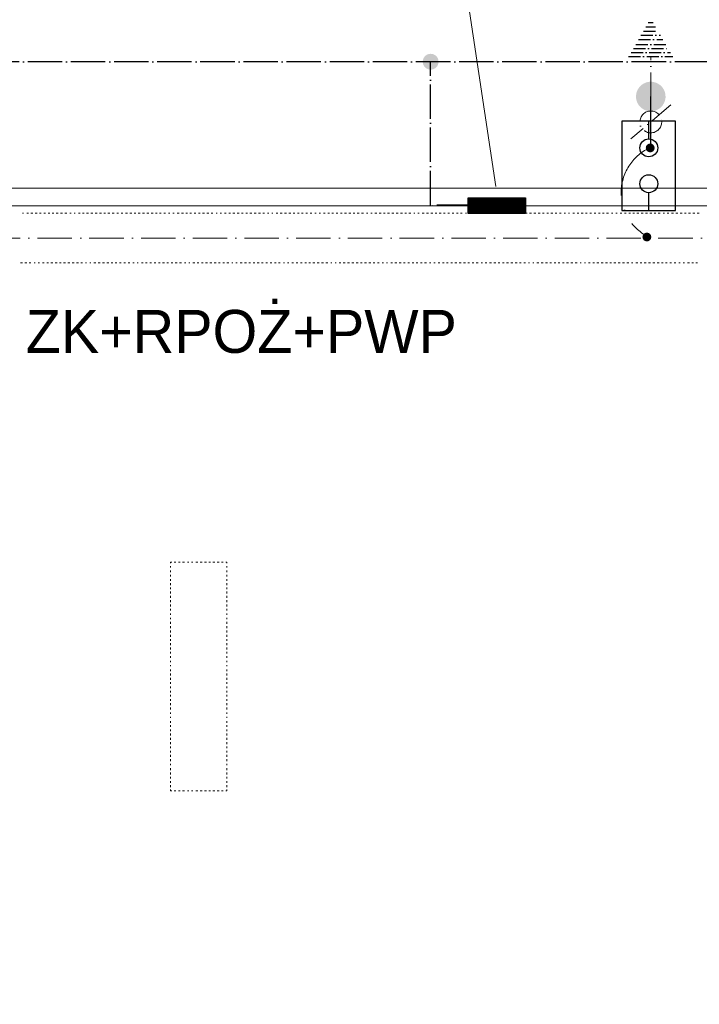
# Model space of a CAD drawing. Header units: centimetres. Extents: x -16053 to 7031, y -7778 to 254.
# Tile 177 of 256: x -6690 to -6216, y -1412 to -725. Entities that reach past the tile are written whole.
import ezdxf
from ezdxf.enums import TextEntityAlignment as Align

# ---------------------------------------------------------------- set-up
doc = ezdxf.new("R2010")
doc.units = ezdxf.units.CM
doc.header["$MEASUREMENT"] = 0
doc.linetypes.add('ACAD_ISO04W100', pattern=[30, 24, -3, 0, -3])
doc.linetypes.add('ACAD_ISO10W100', pattern=[18, 12, -3, 0, -3])
doc.layers.get('0').update_dxf_attribs({"linetype": 'CONTINUOUS'})
for name, color, linetype, lineweight in [('2DE_OBJ_Eb-Ni', 160, 'CONTINUOUS', 30), ('2DE_OBJ_Eb-PV', 170, 'CONTINUOUS', 30), ('_jte_Uziom fund', 243, 'ACAD_ISO04W100', 30), ('ODGROMÓWKA', 3, 'ACAD_ISO10W100', 13), ('Rozdzielnica', 1, 'CONTINUOUS', 30)]:
    doc.layers.add(name, color=color, linetype=linetype, lineweight=lineweight)
for name, color, linetype in [('2DE_TXT-EB', 7, 'CONTINUOUS'), ('ELEKTRYKA', 1, 'CONTINUOUS'), ('uziemienie', 1, 'ACAD_ISO10W100')]:
    doc.layers.add(name, color=color, linetype=linetype)
doc.styles.add('CP_ATTR', font='txt')
doc.styles.add('CP_TXTCON', font='arial.ttf', dxfattribs={"width": 0.8})
doc.styles.add('OPRAWY', font='txt')

# ---------------------------------------------------------------- blocks, each defined once
blk = doc.blocks.new('I$CE8CCB8F4')
at = {"layer": 'uziemienie'}
for points in [[(22.14, 0.07), (-22.14, -0.07)], [(19.68, -3.99), (-19.65, -4.11)], [(17.35, -8.04), (-17.3, -8.15)], [(15.03, -12.09), (-14.96, -12.19)], [(12.22, -16.99), (-12.12, -17.07)], [(9.8, -21.22), (-9.67, -21.27)], [(7.38, -25.44), (-7.22, -25.48)], [(4.96, -29.66), (-4.78, -29.69)], [(2.54, -33.88), (-2.33, -33.9)]]:
    blk.add_lwpolyline(points, dxfattribs=at)
blk = doc.blocks.new('I$C08180AA7')
at = {"layer": 'ODGROMÓWKA', "ltscale": 2}
h = blk.add_hatch(color=256, dxfattribs=at)
edge = h.paths.add_edge_path()
edge.add_arc((0.57, 0.59), 4.42, 0, 360)
h = blk.add_hatch(color=256, dxfattribs=at)
edge = h.paths.add_edge_path()
edge.add_arc((-2.77, -88.22), 4.42, 0, 360)
at = {"layer": 'uziemienie', "ltscale": 5}
h = blk.add_hatch(color=256, dxfattribs=at)
edge = h.paths.add_edge_path()
edge.add_ellipse((-3.33, -139.47), major_axis=(-11.53, 9.21), ratio=1, start_angle=225, end_angle=585)
h = blk.add_hatch(color=256, dxfattribs=at)
edge = h.paths.add_edge_path()
edge.add_arc((-2.54, -138.64), 6.18, 0, 360)
at = {"layer": 'ODGROMÓWKA', "ltscale": 2}
for points in [[(-23.25, -131.15), (16.58, -97.13)], [(-3.33, -139.47), (-3.33, -179.3)]]:
    blk.add_lwpolyline(points, dxfattribs=at)
blk.add_circle((-3.33, -114.14), 10.89, dxfattribs=at)
at = {"layer": 'ODGROMÓWKA', "ltscale": 5}
blk.add_arc((-23.15, -43.6), 49.36, 293.66536, 62.03675, dxfattribs=at)
at = {"layer": 'uziemienie', "ltscale": 5}
blk.add_lwpolyline([(-3.33, -88.81), (-3.33, -139.47)], dxfattribs=at)
at = {"layer": 'ODGROMÓWKA', "ltscale": 2}
blk.add_blockref('I$CE8CCB8F4', (-3.33, -179.3), dxfattribs=at)
blk = doc.blocks.new('Pd_elko_bis_n1362ni_ogko28')
for p, q in [((125, 0), (0, 0)), ((625, 0), (500, 0))]:
    blk.add_line(p, q)
for centre in [(187.5, 0), (437.5, 0)]:
    blk.add_circle(centre, 62.5)
at = {"linetype": 'ByBlock', "style": 'CP_ATTR', "flags": 9}
for tag, p in [('OTHER', (200.3, 61.2)), ('WEIGHT', (200.3, 61.3)), ('ARTICLE', (200.3, 61.3)), ('PRODUCER', (200.3, 61.2)), ('CHARACTER', (200.3, 61.2)), ('NAME', (200.3, 61.2)), ('VOLTAGE', (200.4, 61.2)), ('POWER', (200.4, 61.3)), ('PRODUCT-TYPE', (200.4, 61.2)), ('GROUP', (200.4, 61.3)), ('MATERIAL', (200.4, 61.2)), ('ORDER-NO', (200.4, 61.2)), ('NUMBER', (200.4, 61.2))]:
    blk.add_attdef(tag, text='', height=0.01, rotation=90, dxfattribs=at).set_placement(p, align=Align.MIDDLE_LEFT)
for tag, p in [('PART-3', (200.4, 61.2)), ('PART-2', (200.4, 61.2)), ('PART-1', (200.4, 61.2)), ('PART-6', (200.5, 61.2)), ('PART-5', (200.5, 61.2)), ('PART-4', (200.5, 61.2))]:
    blk.add_attdef(tag, text='', height=0.01, dxfattribs=at).set_placement(p, align=Align.MIDDLE_LEFT)
at = {"layer": '2DE_TXT-EB', "linetype": 'ByBlock', "style": 'CP_TXTCON', "width": 0.8, "flags": 12}
blk.add_attdef('MARK1', (87.5, 100), '', height=180, rotation=90, dxfattribs=at)
blk = doc.blocks.new('Pd_elko_bis_nx129_ccj6x9')
for p, q in [((187.5, 0), (-187.5, 0)), ((-187.5, 0), (-187.5, -625)), ((187.5, -625), (187.5, 0)), ((-187.5, -625), (187.5, -625))]:
    blk.add_line(p, q)
at = {"linetype": 'ByBlock', "style": 'CP_ATTR', "flags": 9}
for tag, p in [('OTHER', (-187.5, -624.9)), ('NAME', (-187.5, -624.9)), ('PART-1', (-187.5, -625)), ('MATERIAL', (-187.5, -625)), ('CHARACTER', (-187.5, -625)), ('ORDER-NO', (-187.5, -625)), ('PRODUCT-TYPE', (-187.5, -625)), ('NUMBER', (-187.5, -625)), ('PART-3', (-187.5, -625.1)), ('PART-2', (-187.5, -625.1)), ('ARTICLE', (-187.4, -624.9)), ('PRODUCER', (-187.4, -624.9)), ('PART-4', (-187.4, -625)), ('WEIGHT', (-187.4, -625)), ('VOLTAGE', (-187.4, -625)), ('POWER', (-187.4, -625)), ('GROUP', (-187.4, -625)), ('PART-6', (-187.4, -625.1)), ('PART-5', (-187.4, -625.1))]:
    blk.add_attdef(tag, text='', height=0.01, dxfattribs=at).set_placement(p, align=Align.MIDDLE_LEFT)
blk = doc.blocks.new('G$CF3B8FB40')
at = {"layer": '2DE_OBJ_Eb-Ni'}
blk.add_blockref('Pd_elko_bis_n1362ni_ogko28', (0, 0), dxfattribs=at)
at = {"layer": '2DE_OBJ_Eb-PV', "rotation": 270}
blk.add_blockref('Pd_elko_bis_nx129_ccj6x9', (625, 0), dxfattribs=at)

msp = doc.modelspace()

# ---------------------------------------------------------------- hatches: boundary and pattern name
at = {"layer": '_jte_Uziom fund'}
h = msp.add_hatch(color=256, dxfattribs=at)
edge = h.paths.add_edge_path()
edge.add_arc((-6403.273, -754.578), 5.528, 0, 360)
at = {"layer": 'Rozdzielnica'}
h = msp.add_hatch(dxfattribs=at)
h.set_pattern_fill('ANSI31', color=1, style=0)
h.paths.add_polyline_path([(-6377.01, -860.493), (-6377.01, -849.474), (-6337.068, -849.474), (-6337.068, -860.493)])

# ---------------------------------------------------------------- linework, layer by layer
at = {"color": 1, "linetype": 'Continuous', "lineweight": 18}
msp.add_line((-6432.504, -343.246), (-6357.902, -841.575), dxfattribs=at)
at = {"color": 8, "linetype": 'Continuous', "lineweight": 15, "true_color": 0x767676}
msp.add_lwpolyline([(-4358.034, -5119.808), (-4346.29, -5119.808), (-4346.29, -325.557), (-4346.29, -313.152), (-6136.402, -313.152), (-6148.641, -313.152), (-6148.641, -855.164), (-6148.641, -842.925), (-9222.248, -842.925), (-9222.248, -855.164)], dxfattribs=at)
at = {"color": 252, "linetype": 'Continuous', "lineweight": 9, "true_color": 0x989898}
msp.add_lwpolyline([(-4358.034, -325.557), (-4363.161, -325.557), (-6131.771, -325.557), (-6136.402, -325.557), (-6136.402, -855.164), (-9272.364, -855.164), (-9277.326, -855.164), (-9277.326, -2080.604), (-9277.326, -2085.236), (-6086.948, -2085.236), (-6081.82, -2085.236), (-6081.82, -1575.807)], dxfattribs=at)
at = {"color": 254, "linetype": 'Continuous', "lineweight": 5, "true_color": 0xfdc4fd}
for points in [[(-6688.172, -860.292), (-6687.345, -860.292), (-6687.345, -860.292)], [(-6685.195, -860.292), (-6683.872, -860.292), (-6683.872, -860.292)], [(-6682.218, -860.292), (-6680.895, -860.292), (-6680.895, -860.292)], [(-6679.241, -860.292), (-6677.918, -860.292), (-6677.918, -860.292)], [(-6676.264, -860.292), (-6675.106, -860.292), (-6675.106, -860.292)], [(-6673.287, -860.292), (-6672.129, -860.292), (-6672.129, -860.292)], [(-6670.309, -860.292), (-6669.152, -860.292), (-6669.152, -860.292)], [(-6667.332, -860.292), (-6666.174, -860.292), (-6666.174, -860.292)], [(-6664.52, -860.292), (-6663.197, -860.292), (-6663.197, -860.292)], [(-6661.543, -860.292), (-6660.22, -860.292), (-6660.22, -860.292)], [(-6658.566, -860.292), (-6657.243, -860.292), (-6657.243, -860.292)], [(-6655.093, -860.292), (-6654.266, -860.292), (-6654.266, -860.292)], [(-6652.115, -860.292), (-6651.288, -860.292), (-6651.288, -860.292)], [(-6649.138, -860.292), (-6647.981, -860.292), (-6647.981, -860.292)], [(-6646.161, -860.292), (-6645.003, -860.292), (-6645.003, -860.292)], [(-6643.349, -860.292), (-6642.026, -860.292), (-6642.026, -860.292)], [(-6640.372, -860.292), (-6639.049, -860.292), (-6639.049, -860.292)], [(-6637.395, -860.292), (-6636.072, -860.292), (-6636.072, -860.292)], [(-6634.418, -860.292), (-6633.095, -860.292), (-6633.095, -860.292)], [(-6631.441, -860.292), (-6630.117, -860.292), (-6630.117, -860.292)], [(-6628.463, -860.292), (-6627.14, -860.292), (-6627.14, -860.292)], [(-6625.486, -860.292), (-6624.163, -860.292), (-6624.163, -860.292)], [(-6622.178, -860.292), (-6621.186, -860.292), (-6621.186, -860.292)], [(-6619.201, -860.292), (-6618.209, -860.292), (-6618.209, -860.292)], [(-6616.224, -860.292), (-6614.901, -860.292), (-6614.901, -860.292)], [(-6613.247, -860.292), (-6611.924, -860.292), (-6611.924, -860.292)], [(-6610.27, -860.292), (-6608.946, -860.292), (-6608.946, -860.292)], [(-6607.292, -860.292), (-6605.969, -860.292), (-6605.969, -860.292)], [(-6604.315, -860.292), (-6602.992, -860.292), (-6602.992, -860.292)], [(-6601.338, -860.292), (-6600.015, -860.292), (-6600.015, -860.292)], [(-6598.361, -860.292), (-6597.038, -860.292), (-6597.038, -860.292)], [(-6595.384, -860.292), (-6594.226, -860.292), (-6594.226, -860.292)], [(-6592.407, -860.292), (-6591.249, -860.292), (-6591.249, -860.292)], [(-6589.429, -860.292), (-6588.272, -860.292), (-6588.272, -860.292)], [(-6586.121, -860.292), (-6585.294, -860.292), (-6585.294, -860.292)], [(-6583.144, -860.292), (-6582.317, -860.292), (-6582.317, -860.292)], [(-6580.167, -860.292), (-6578.844, -860.292), (-6578.844, -860.292)], [(-6577.19, -860.292), (-6575.867, -860.292), (-6575.867, -860.292)], [(-6574.213, -860.292), (-6573.055, -860.292), (-6573.055, -860.292)], [(-6571.235, -860.292), (-6570.078, -860.292), (-6570.078, -860.292)], [(-6568.258, -860.292), (-6567.1, -860.292), (-6567.1, -860.292)], [(-6565.281, -860.292), (-6564.123, -860.292), (-6564.123, -860.292)], [(-6562.469, -860.292), (-6561.146, -860.292), (-6561.146, -860.292)], [(-6559.492, -860.292), (-6558.169, -860.292), (-6558.169, -860.292)], [(-6556.515, -860.292), (-6555.192, -860.292), (-6555.192, -860.292)], [(-6553.042, -860.292), (-6552.215, -860.292), (-6552.215, -860.292)], [(-6550.064, -860.292), (-6549.237, -860.292), (-6549.237, -860.292)], [(-6547.087, -860.292), (-6545.929, -860.292), (-6545.929, -860.292)], [(-6544.11, -860.292), (-6542.952, -860.292), (-6542.952, -860.292)], [(-6541.298, -860.292), (-6539.975, -860.292), (-6539.975, -860.292)], [(-6538.321, -860.292), (-6536.998, -860.292), (-6536.998, -860.292)], [(-6535.344, -860.292), (-6534.021, -860.292), (-6534.021, -860.292)], [(-6532.367, -860.292), (-6531.044, -860.292), (-6531.044, -860.292)], [(-6529.39, -860.292), (-6528.066, -860.292), (-6528.066, -860.292)], [(-6526.412, -860.292), (-6525.089, -860.292), (-6525.089, -860.292)], [(-6523.435, -860.292), (-6522.112, -860.292), (-6522.112, -860.292)], [(-6520.458, -860.292), (-6519.135, -860.292), (-6519.135, -860.292)], [(-6517.15, -860.292), (-6516.323, -860.292), (-6516.323, -860.292)], [(-6514.173, -860.292), (-6513.346, -860.292), (-6513.346, -860.292)], [(-6511.196, -860.292), (-6509.872, -860.292), (-6509.872, -860.292)], [(-6508.219, -860.292), (-6506.895, -860.292), (-6506.895, -860.292)], [(-6505.241, -860.292), (-6503.918, -860.292), (-6503.918, -860.292)], [(-6502.264, -860.292), (-6500.941, -860.292), (-6500.941, -860.292)], [(-6499.287, -860.292), (-6497.964, -860.292), (-6497.964, -860.292)], [(-6496.31, -860.292), (-6495.152, -860.292), (-6495.152, -860.292)], [(-6493.333, -860.292), (-6492.175, -860.292), (-6492.175, -860.292)], [(-6490.355, -860.292), (-6489.198, -860.292), (-6489.198, -860.292)], [(-6487.378, -860.292), (-6486.22, -860.292), (-6486.22, -860.292)], [(-6484.07, -860.292), (-6483.243, -860.292), (-6483.243, -860.292)], [(-6481.093, -860.292), (-6480.266, -860.292), (-6480.266, -860.292)], [(-6478.116, -860.292), (-6476.793, -860.292), (-6476.793, -860.292)], [(-6475.139, -860.292), (-6473.981, -860.292), (-6473.981, -860.292)], [(-6472.162, -860.292), (-6471.004, -860.292), (-6471.004, -860.292)], [(-6469.184, -860.292), (-6468.027, -860.292), (-6468.027, -860.292)], [(-6466.207, -860.292), (-6465.049, -860.292), (-6465.049, -860.292)], [(-6463.395, -860.292), (-6462.072, -860.292), (-6462.072, -860.292)], [(-6460.418, -860.292), (-6459.095, -860.292), (-6459.095, -860.292)], [(-6457.441, -860.292), (-6456.118, -860.292), (-6456.118, -860.292)], [(-6454.464, -860.292), (-6453.141, -860.292), (-6453.141, -860.292)], [(-6451.487, -860.292), (-6450.164, -860.292), (-6450.164, -860.292)], [(-6448.013, -860.292), (-6447.186, -860.292), (-6447.186, -860.292)], [(-6445.036, -860.292), (-6444.209, -860.292), (-6444.209, -860.292)], [(-6442.224, -860.292), (-6440.901, -860.292), (-6440.901, -860.292)], [(-6439.247, -860.292), (-6437.924, -860.292), (-6437.924, -860.292)], [(-6436.27, -860.292), (-6434.947, -860.292), (-6434.947, -860.292)], [(-6433.293, -860.292), (-6431.97, -860.292), (-6431.97, -860.292)], [(-6430.316, -860.292), (-6428.992, -860.292), (-6428.992, -860.292)], [(-6427.338, -860.292), (-6426.015, -860.292), (-6426.015, -860.292)], [(-6424.361, -860.292), (-6423.038, -860.292), (-6423.038, -860.292)], [(-6421.384, -860.292), (-6420.061, -860.292), (-6420.061, -860.292)], [(-6418.407, -860.292), (-6417.084, -860.292), (-6417.084, -860.292)], [(-6415.099, -860.292), (-6414.272, -860.292), (-6414.272, -860.292)], [(-6412.122, -860.292), (-6411.295, -860.292), (-6411.295, -860.292)], [(-6409.145, -860.292), (-6407.821, -860.292), (-6407.821, -860.292)], [(-6406.167, -860.292), (-6404.844, -860.292), (-6404.844, -860.292)], [(-6403.19, -860.292), (-6401.867, -860.292), (-6401.867, -860.292)], [(-6400.213, -860.292), (-6398.89, -860.292), (-6398.89, -860.292)], [(-6397.236, -860.292), (-6395.913, -860.292), (-6395.913, -860.292)], [(-6394.259, -860.292), (-6393.101, -860.292), (-6393.101, -860.292)], [(-6391.282, -860.292), (-6390.124, -860.292), (-6390.124, -860.292)], [(-6388.304, -860.292), (-6387.147, -860.292), (-6387.147, -860.292)], [(-6385.327, -860.292), (-6384.169, -860.292), (-6384.169, -860.292)], [(-6382.515, -860.292), (-6381.192, -860.292), (-6381.192, -860.292)], [(-6379.042, -860.292), (-6378.215, -860.292), (-6378.215, -860.292)], [(-6376.065, -860.292), (-6375.238, -860.292), (-6375.238, -860.292)], [(-6373.088, -860.292), (-6371.93, -860.292), (-6371.93, -860.292)], [(-6370.11, -860.292), (-6368.953, -860.292), (-6368.953, -860.292)], [(-6367.133, -860.292), (-6365.976, -860.292), (-6365.976, -860.292)], [(-6364.156, -860.292), (-6362.998, -860.292), (-6362.998, -860.292)], [(-6361.344, -860.292), (-6360.021, -860.292), (-6360.021, -860.292)], [(-6358.367, -860.292), (-6357.044, -860.292), (-6357.044, -860.292)], [(-6355.39, -860.292), (-6354.067, -860.292), (-6354.067, -860.292)], [(-6352.413, -860.292), (-6351.09, -860.292), (-6351.09, -860.292)], [(-6349.436, -860.292), (-6348.112, -860.292), (-6348.112, -860.292)], [(-6345.962, -860.292), (-6345.135, -860.292), (-6345.135, -860.292)], [(-6342.985, -860.292), (-6342.158, -860.292), (-6342.158, -860.292)], [(-6340.173, -860.292), (-6338.85, -860.292), (-6338.85, -860.292)], [(-6337.196, -860.292), (-6335.873, -860.292), (-6335.873, -860.292)], [(-6334.219, -860.292), (-6332.896, -860.292), (-6332.896, -860.292)], [(-6331.242, -860.292), (-6329.919, -860.292), (-6329.919, -860.292)], [(-6328.265, -860.292), (-6326.941, -860.292), (-6326.941, -860.292)], [(-6325.287, -860.292), (-6323.964, -860.292), (-6323.964, -860.292)], [(-6322.31, -860.292), (-6320.987, -860.292), (-6320.987, -860.292)], [(-6319.333, -860.292), (-6318.01, -860.292), (-6318.01, -860.292)], [(-6316.356, -860.292), (-6315.198, -860.292), (-6315.198, -860.292)], [(-6313.379, -860.292), (-6312.221, -860.292), (-6312.221, -860.292)], [(-6310.071, -860.292), (-6309.244, -860.292), (-6309.244, -860.292)], [(-6307.094, -860.292), (-6306.267, -860.292), (-6306.267, -860.292)], [(-6304.116, -860.292), (-6302.793, -860.292), (-6302.793, -860.292)], [(-6301.139, -860.292), (-6299.816, -860.292), (-6299.816, -860.292)], [(-6298.162, -860.292), (-6296.839, -860.292), (-6296.839, -860.292)], [(-6295.185, -860.292), (-6294.027, -860.292), (-6294.027, -860.292)], [(-6292.208, -860.292), (-6291.05, -860.292), (-6291.05, -860.292)], [(-6289.23, -860.292), (-6288.073, -860.292), (-6288.073, -860.292)], [(-6286.253, -860.292), (-6285.095, -860.292), (-6285.095, -860.292)], [(-6283.441, -860.292), (-6282.118, -860.292), (-6282.118, -860.292)], [(-6280.464, -860.292), (-6279.141, -860.292), (-6279.141, -860.292)], [(-6276.991, -860.292), (-6276.164, -860.292), (-6276.164, -860.292)], [(-6274.014, -860.292), (-6273.187, -860.292), (-6273.187, -860.292)], [(-6271.037, -860.292), (-6269.879, -860.292), (-6269.879, -860.292)], [(-6268.059, -860.292), (-6266.902, -860.292), (-6266.902, -860.292)], [(-6265.082, -860.292), (-6263.924, -860.292), (-6263.924, -860.292)], [(-6262.27, -860.292), (-6260.947, -860.292), (-6260.947, -860.292)], [(-6259.293, -860.292), (-6257.97, -860.292), (-6257.97, -860.292)], [(-6256.316, -860.292), (-6254.993, -860.292), (-6254.993, -860.292)], [(-6253.339, -860.292), (-6252.016, -860.292), (-6252.016, -860.292)], [(-6250.362, -860.292), (-6249.039, -860.292), (-6249.039, -860.292)], [(-6247.385, -860.292), (-6246.061, -860.292), (-6246.061, -860.292)], [(-6244.407, -860.292), (-6243.084, -860.292), (-6243.084, -860.292)], [(-6241.099, -860.292), (-6240.107, -860.292), (-6240.107, -860.292)], [(-6238.122, -860.292), (-6237.13, -860.292), (-6237.13, -860.292)], [(-6235.145, -860.292), (-6233.822, -860.292), (-6233.822, -860.292)], [(-6232.168, -860.292), (-6230.845, -860.292), (-6230.845, -860.292)], [(-6229.191, -860.292), (-6227.867, -860.292), (-6227.867, -860.292)], [(-6226.213, -860.292), (-6224.89, -860.292), (-6224.89, -860.292)], [(-6223.236, -860.292), (-6221.913, -860.292), (-6221.913, -860.292)], [(-6220.259, -860.292), (-6218.936, -860.292), (-6218.936, -860.292)], [(-6217.282, -860.292), (-6215.959, -860.292), (-6215.959, -860.292)], [(-6689.496, -895.026), (-6688.172, -895.026), (-6688.172, -895.026)], [(-6686.518, -895.026), (-6685.195, -895.026), (-6685.195, -895.026)], [(-6683.541, -895.026), (-6682.218, -895.026), (-6682.218, -895.026)], [(-6680.068, -895.026), (-6679.241, -895.026), (-6679.241, -895.026)], [(-6677.091, -895.026), (-6676.264, -895.026), (-6676.264, -895.026)], [(-6674.114, -895.026), (-6672.956, -895.026), (-6672.956, -895.026)], [(-6671.136, -895.026), (-6669.979, -895.026), (-6669.979, -895.026)], [(-6668.325, -895.026), (-6667.001, -895.026), (-6667.001, -895.026)], [(-6665.347, -895.026), (-6664.024, -895.026), (-6664.024, -895.026)], [(-6662.37, -895.026), (-6661.047, -895.026), (-6661.047, -895.026)], [(-6659.393, -895.026), (-6658.07, -895.026), (-6658.07, -895.026)], [(-6656.416, -895.026), (-6655.093, -895.026), (-6655.093, -895.026)], [(-6653.439, -895.026), (-6652.115, -895.026), (-6652.115, -895.026)], [(-6650.462, -895.026), (-6649.138, -895.026), (-6649.138, -895.026)], [(-6647.484, -895.026), (-6646.161, -895.026), (-6646.161, -895.026)], [(-6644.176, -895.026), (-6643.349, -895.026), (-6643.349, -895.026)], [(-6641.199, -895.026), (-6640.372, -895.026), (-6640.372, -895.026)], [(-6638.222, -895.026), (-6636.899, -895.026), (-6636.899, -895.026)], [(-6635.245, -895.026), (-6633.922, -895.026), (-6633.922, -895.026)], [(-6632.268, -895.026), (-6630.944, -895.026), (-6630.944, -895.026)], [(-6629.29, -895.026), (-6627.967, -895.026), (-6627.967, -895.026)], [(-6626.313, -895.026), (-6624.99, -895.026), (-6624.99, -895.026)], [(-6623.336, -895.026), (-6622.178, -895.026), (-6622.178, -895.026)], [(-6620.359, -895.026), (-6619.201, -895.026), (-6619.201, -895.026)], [(-6617.382, -895.026), (-6616.224, -895.026), (-6616.224, -895.026)], [(-6614.405, -895.026), (-6613.247, -895.026), (-6613.247, -895.026)], [(-6611.097, -895.026), (-6610.27, -895.026), (-6610.27, -895.026)], [(-6608.119, -895.026), (-6607.292, -895.026), (-6607.292, -895.026)], [(-6605.142, -895.026), (-6603.819, -895.026), (-6603.819, -895.026)], [(-6602.165, -895.026), (-6601.007, -895.026), (-6601.007, -895.026)], [(-6599.188, -895.026), (-6598.03, -895.026), (-6598.03, -895.026)], [(-6596.211, -895.026), (-6595.053, -895.026), (-6595.053, -895.026)], [(-6593.234, -895.026), (-6592.076, -895.026), (-6592.076, -895.026)], [(-6590.422, -895.026), (-6589.099, -895.026), (-6589.099, -895.026)], [(-6587.445, -895.026), (-6586.121, -895.026), (-6586.121, -895.026)], [(-6584.467, -895.026), (-6583.144, -895.026), (-6583.144, -895.026)], [(-6581.49, -895.026), (-6580.167, -895.026), (-6580.167, -895.026)], [(-6578.513, -895.026), (-6577.19, -895.026), (-6577.19, -895.026)], [(-6575.04, -895.026), (-6574.213, -895.026), (-6574.213, -895.026)], [(-6572.062, -895.026), (-6571.235, -895.026), (-6571.235, -895.026)], [(-6569.251, -895.026), (-6567.927, -895.026), (-6567.927, -895.026)], [(-6566.273, -895.026), (-6564.95, -895.026), (-6564.95, -895.026)], [(-6563.296, -895.026), (-6561.973, -895.026), (-6561.973, -895.026)], [(-6560.319, -895.026), (-6558.996, -895.026), (-6558.996, -895.026)], [(-6557.342, -895.026), (-6556.019, -895.026), (-6556.019, -895.026)], [(-6554.365, -895.026), (-6553.042, -895.026), (-6553.042, -895.026)], [(-6551.388, -895.026), (-6550.064, -895.026), (-6550.064, -895.026)], [(-6548.41, -895.026), (-6547.087, -895.026), (-6547.087, -895.026)], [(-6545.433, -895.026), (-6544.11, -895.026), (-6544.11, -895.026)], [(-6542.125, -895.026), (-6541.298, -895.026), (-6541.298, -895.026)], [(-6539.148, -895.026), (-6538.321, -895.026), (-6538.321, -895.026)], [(-6536.171, -895.026), (-6534.848, -895.026), (-6534.848, -895.026)], [(-6533.194, -895.026), (-6531.871, -895.026), (-6531.871, -895.026)], [(-6530.217, -895.026), (-6528.893, -895.026), (-6528.893, -895.026)], [(-6527.239, -895.026), (-6525.916, -895.026), (-6525.916, -895.026)], [(-6524.262, -895.026), (-6522.939, -895.026), (-6522.939, -895.026)], [(-6521.285, -895.026), (-6520.127, -895.026), (-6520.127, -895.026)], [(-6518.308, -895.026), (-6517.15, -895.026), (-6517.15, -895.026)], [(-6515.331, -895.026), (-6514.173, -895.026), (-6514.173, -895.026)], [(-6512.353, -895.026), (-6511.196, -895.026), (-6511.196, -895.026)], [(-6509.542, -895.026), (-6508.219, -895.026), (-6508.219, -895.026)], [(-6506.068, -895.026), (-6505.241, -895.026), (-6505.241, -895.026)], [(-6503.091, -895.026), (-6502.264, -895.026), (-6502.264, -895.026)], [(-6500.114, -895.026), (-6498.956, -895.026), (-6498.956, -895.026)], [(-6497.137, -895.026), (-6495.979, -895.026), (-6495.979, -895.026)], [(-6494.16, -895.026), (-6493.002, -895.026), (-6493.002, -895.026)], [(-6491.182, -895.026), (-6490.025, -895.026), (-6490.025, -895.026)], [(-6488.371, -895.026), (-6487.047, -895.026), (-6487.047, -895.026)], [(-6485.393, -895.026), (-6484.07, -895.026), (-6484.07, -895.026)], [(-6482.416, -895.026), (-6481.093, -895.026), (-6481.093, -895.026)], [(-6479.439, -895.026), (-6478.116, -895.026), (-6478.116, -895.026)], [(-6476.462, -895.026), (-6475.139, -895.026), (-6475.139, -895.026)], [(-6472.989, -895.026), (-6472.162, -895.026), (-6472.162, -895.026)], [(-6470.011, -895.026), (-6469.184, -895.026), (-6469.184, -895.026)], [(-6467.2, -895.026), (-6465.876, -895.026), (-6465.876, -895.026)], [(-6464.222, -895.026), (-6462.899, -895.026), (-6462.899, -895.026)], [(-6461.245, -895.026), (-6459.922, -895.026), (-6459.922, -895.026)], [(-6458.268, -895.026), (-6456.945, -895.026), (-6456.945, -895.026)], [(-6455.291, -895.026), (-6453.968, -895.026), (-6453.968, -895.026)], [(-6452.314, -895.026), (-6450.991, -895.026), (-6450.991, -895.026)], [(-6449.337, -895.026), (-6448.013, -895.026), (-6448.013, -895.026)], [(-6446.359, -895.026), (-6445.036, -895.026), (-6445.036, -895.026)], [(-6443.382, -895.026), (-6442.224, -895.026), (-6442.224, -895.026)], [(-6440.405, -895.026), (-6439.247, -895.026), (-6439.247, -895.026)], [(-6437.097, -895.026), (-6436.27, -895.026), (-6436.27, -895.026)], [(-6434.12, -895.026), (-6433.293, -895.026), (-6433.293, -895.026)], [(-6431.143, -895.026), (-6429.819, -895.026), (-6429.819, -895.026)], [(-6428.165, -895.026), (-6426.842, -895.026), (-6426.842, -895.026)], [(-6425.188, -895.026), (-6423.865, -895.026), (-6423.865, -895.026)], [(-6422.211, -895.026), (-6421.053, -895.026), (-6421.053, -895.026)], [(-6419.234, -895.026), (-6418.076, -895.026), (-6418.076, -895.026)], [(-6416.257, -895.026), (-6415.099, -895.026), (-6415.099, -895.026)], [(-6413.28, -895.026), (-6412.122, -895.026), (-6412.122, -895.026)], [(-6410.468, -895.026), (-6409.145, -895.026), (-6409.145, -895.026)], [(-6407.491, -895.026), (-6406.167, -895.026), (-6406.167, -895.026)], [(-6404.017, -895.026), (-6403.19, -895.026), (-6403.19, -895.026)], [(-6401.04, -895.026), (-6400.213, -895.026), (-6400.213, -895.026)], [(-6398.063, -895.026), (-6396.905, -895.026), (-6396.905, -895.026)], [(-6395.086, -895.026), (-6393.928, -895.026), (-6393.928, -895.026)], [(-6392.109, -895.026), (-6390.951, -895.026), (-6390.951, -895.026)], [(-6389.297, -895.026), (-6387.974, -895.026), (-6387.974, -895.026)], [(-6386.32, -895.026), (-6384.996, -895.026), (-6384.996, -895.026)], [(-6383.342, -895.026), (-6382.019, -895.026), (-6382.019, -895.026)], [(-6380.365, -895.026), (-6379.042, -895.026), (-6379.042, -895.026)], [(-6377.388, -895.026), (-6376.065, -895.026), (-6376.065, -895.026)], [(-6374.411, -895.026), (-6373.088, -895.026), (-6373.088, -895.026)], [(-6371.434, -895.026), (-6370.11, -895.026), (-6370.11, -895.026)], [(-6368.126, -895.026), (-6367.133, -895.026), (-6367.133, -895.026)], [(-6365.149, -895.026), (-6364.156, -895.026), (-6364.156, -895.026)], [(-6362.171, -895.026), (-6360.848, -895.026), (-6360.848, -895.026)], [(-6359.194, -895.026), (-6357.871, -895.026), (-6357.871, -895.026)], [(-6356.217, -895.026), (-6354.894, -895.026), (-6354.894, -895.026)], [(-6353.24, -895.026), (-6351.917, -895.026), (-6351.917, -895.026)], [(-6350.263, -895.026), (-6348.939, -895.026), (-6348.939, -895.026)], [(-6347.285, -895.026), (-6345.962, -895.026), (-6345.962, -895.026)], [(-6344.308, -895.026), (-6342.985, -895.026), (-6342.985, -895.026)], [(-6341.331, -895.026), (-6340.173, -895.026), (-6340.173, -895.026)], [(-6338.354, -895.026), (-6337.196, -895.026), (-6337.196, -895.026)], [(-6335.046, -895.026), (-6334.219, -895.026), (-6334.219, -895.026)], [(-6332.069, -895.026), (-6331.242, -895.026), (-6331.242, -895.026)], [(-6329.092, -895.026), (-6327.768, -895.026), (-6327.768, -895.026)], [(-6326.114, -895.026), (-6324.791, -895.026), (-6324.791, -895.026)], [(-6323.137, -895.026), (-6321.814, -895.026), (-6321.814, -895.026)], [(-6320.16, -895.026), (-6319.002, -895.026), (-6319.002, -895.026)], [(-6317.183, -895.026), (-6316.025, -895.026), (-6316.025, -895.026)], [(-6314.206, -895.026), (-6313.048, -895.026), (-6313.048, -895.026)], [(-6311.228, -895.026), (-6310.071, -895.026), (-6310.071, -895.026)], [(-6308.417, -895.026), (-6307.094, -895.026), (-6307.094, -895.026)], [(-6305.44, -895.026), (-6304.116, -895.026), (-6304.116, -895.026)], [(-6302.462, -895.026), (-6301.139, -895.026), (-6301.139, -895.026)], [(-6298.989, -895.026), (-6298.162, -895.026), (-6298.162, -895.026)], [(-6296.012, -895.026), (-6295.185, -895.026), (-6295.185, -895.026)], [(-6293.035, -895.026), (-6291.877, -895.026), (-6291.877, -895.026)], [(-6290.057, -895.026), (-6288.9, -895.026), (-6288.9, -895.026)], [(-6287.246, -895.026), (-6285.922, -895.026), (-6285.922, -895.026)], [(-6284.268, -895.026), (-6282.945, -895.026), (-6282.945, -895.026)], [(-6281.291, -895.026), (-6279.968, -895.026), (-6279.968, -895.026)], [(-6278.314, -895.026), (-6276.991, -895.026), (-6276.991, -895.026)], [(-6275.337, -895.026), (-6274.014, -895.026), (-6274.014, -895.026)], [(-6272.36, -895.026), (-6271.037, -895.026), (-6271.037, -895.026)], [(-6269.383, -895.026), (-6268.059, -895.026), (-6268.059, -895.026)], [(-6266.405, -895.026), (-6265.082, -895.026), (-6265.082, -895.026)], [(-6263.097, -895.026), (-6262.27, -895.026), (-6262.27, -895.026)], [(-6260.12, -895.026), (-6258.797, -895.026), (-6258.797, -895.026)], [(-6257.143, -895.026), (-6255.82, -895.026), (-6255.82, -895.026)], [(-6254.166, -895.026), (-6252.843, -895.026), (-6252.843, -895.026)], [(-6251.189, -895.026), (-6249.866, -895.026), (-6249.866, -895.026)], [(-6248.212, -895.026), (-6246.888, -895.026), (-6246.888, -895.026)], [(-6245.234, -895.026), (-6243.911, -895.026), (-6243.911, -895.026)], [(-6242.257, -895.026), (-6241.099, -895.026), (-6241.099, -895.026)], [(-6239.28, -895.026), (-6238.122, -895.026), (-6238.122, -895.026)], [(-6236.303, -895.026), (-6235.145, -895.026), (-6235.145, -895.026)], [(-6233.326, -895.026), (-6232.168, -895.026), (-6232.168, -895.026)], [(-6230.018, -895.026), (-6229.191, -895.026), (-6229.191, -895.026)], [(-6227.04, -895.026), (-6226.213, -895.026), (-6226.213, -895.026)], [(-6224.063, -895.026), (-6222.74, -895.026), (-6222.74, -895.026)], [(-6221.086, -895.026), (-6219.928, -895.026), (-6219.928, -895.026)], [(-6218.109, -895.026), (-6216.951, -895.026), (-6216.951, -895.026)], [(-6583.971, -1103.759), (-6584.798, -1103.759), (-6584.798, -1104.586)], [(-6580.994, -1103.759), (-6582.317, -1103.759), (-6582.317, -1103.759)], [(-6578.017, -1103.759), (-6579.34, -1103.759), (-6579.34, -1103.759)], [(-6575.04, -1103.759), (-6576.363, -1103.759), (-6576.363, -1103.759)], [(-6572.062, -1103.759), (-6573.055, -1103.759), (-6573.055, -1103.759)], [(-6569.251, -1103.759), (-6570.078, -1103.759), (-6570.078, -1103.759)], [(-6565.777, -1103.759), (-6567.1, -1103.759), (-6567.1, -1103.759)], [(-6562.8, -1103.759), (-6564.123, -1103.759), (-6564.123, -1103.759)], [(-6559.823, -1103.759), (-6561.146, -1103.759), (-6561.146, -1103.759)], [(-6556.846, -1103.759), (-6558.169, -1103.759), (-6558.169, -1103.759)], [(-6553.869, -1103.759), (-6555.192, -1103.759), (-6555.192, -1103.759)], [(-6550.891, -1103.759), (-6552.215, -1103.759), (-6552.215, -1103.759)], [(-6548.08, -1103.759), (-6549.237, -1103.759), (-6549.237, -1103.759)], [(-6545.433, -1104.586), (-6545.433, -1103.759), (-6546.26, -1103.759)], [(-6584.798, -1106.736), (-6584.798, -1107.563), (-6584.798, -1107.563)], [(-6584.798, -1109.713), (-6584.798, -1110.871), (-6584.798, -1110.871)], [(-6584.798, -1112.69), (-6584.798, -1113.848), (-6584.798, -1113.848)], [(-6545.433, -1107.563), (-6545.433, -1106.736), (-6545.433, -1106.736)], [(-6545.433, -1110.871), (-6545.433, -1109.713), (-6545.433, -1109.713)], [(-6545.433, -1113.848), (-6545.433, -1112.69), (-6545.433, -1112.69)], [(-6584.798, -1115.668), (-6584.798, -1116.825), (-6584.798, -1116.825)], [(-6584.798, -1118.479), (-6584.798, -1119.803), (-6584.798, -1119.803)], [(-6545.433, -1116.825), (-6545.433, -1115.668), (-6545.433, -1115.668)], [(-6545.433, -1119.803), (-6545.433, -1118.479), (-6545.433, -1118.479)], [(-6584.798, -1121.457), (-6584.798, -1122.78), (-6584.798, -1122.78)], [(-6584.798, -1124.434), (-6584.798, -1125.757), (-6584.798, -1125.757)], [(-6545.433, -1122.78), (-6545.433, -1121.457), (-6545.433, -1121.457)], [(-6545.433, -1125.757), (-6545.433, -1124.434), (-6545.433, -1124.434)], [(-6584.798, -1127.411), (-6584.798, -1128.734), (-6584.798, -1128.734)], [(-6584.798, -1130.388), (-6584.798, -1131.711), (-6584.798, -1131.711)], [(-6584.798, -1133.365), (-6584.798, -1134.688), (-6584.798, -1134.688)], [(-6545.433, -1128.734), (-6545.433, -1127.411), (-6545.433, -1127.411)], [(-6545.433, -1131.711), (-6545.433, -1130.388), (-6545.433, -1130.388)], [(-6545.433, -1134.688), (-6545.433, -1133.365), (-6545.433, -1133.365)], [(-6584.798, -1136.342), (-6584.798, -1137.666), (-6584.798, -1137.666)], [(-6584.798, -1139.65), (-6584.798, -1140.643), (-6584.798, -1140.643)], [(-6545.433, -1137.666), (-6545.433, -1136.342), (-6545.433, -1136.342)], [(-6545.433, -1140.643), (-6545.433, -1139.65), (-6545.433, -1139.65)], [(-6584.798, -1142.628), (-6584.798, -1143.62), (-6584.798, -1143.62)], [(-6584.798, -1145.605), (-6584.798, -1146.928), (-6584.798, -1146.928)], [(-6545.433, -1143.62), (-6545.433, -1142.628), (-6545.433, -1142.628)], [(-6545.433, -1146.928), (-6545.433, -1145.605), (-6545.433, -1145.605)], [(-6584.798, -1148.582), (-6584.798, -1149.905), (-6584.798, -1149.905)], [(-6584.798, -1151.559), (-6584.798, -1152.882), (-6584.798, -1152.882)], [(-6545.433, -1149.905), (-6545.433, -1148.582), (-6545.433, -1148.582)], [(-6545.433, -1152.882), (-6545.433, -1151.559), (-6545.433, -1151.559)], [(-6584.798, -1154.536), (-6584.798, -1155.86), (-6584.798, -1155.86)], [(-6584.798, -1157.514), (-6584.798, -1158.837), (-6584.798, -1158.837)], [(-6584.798, -1160.491), (-6584.798, -1161.814), (-6584.798, -1161.814)], [(-6545.433, -1155.86), (-6545.433, -1154.536), (-6545.433, -1154.536)], [(-6545.433, -1158.837), (-6545.433, -1157.514), (-6545.433, -1157.514)], [(-6545.433, -1161.814), (-6545.433, -1160.491), (-6545.433, -1160.491)], [(-6584.798, -1163.468), (-6584.798, -1164.791), (-6584.798, -1164.791)], [(-6584.798, -1166.445), (-6584.798, -1167.603), (-6584.798, -1167.603)], [(-6545.433, -1164.791), (-6545.433, -1163.468), (-6545.433, -1163.468)], [(-6545.433, -1167.603), (-6545.433, -1166.445), (-6545.433, -1166.445)], [(-6584.798, -1169.422), (-6584.798, -1170.58), (-6584.798, -1170.58)], [(-6584.798, -1172.73), (-6584.798, -1173.557), (-6584.798, -1173.557)], [(-6545.433, -1170.58), (-6545.433, -1169.422), (-6545.433, -1169.422)], [(-6545.433, -1173.557), (-6545.433, -1172.73), (-6545.433, -1172.73)], [(-6584.798, -1175.707), (-6584.798, -1176.534), (-6584.798, -1176.534)], [(-6584.798, -1178.685), (-6584.798, -1180.008), (-6584.798, -1180.008)], [(-6584.798, -1181.662), (-6584.798, -1182.985), (-6584.798, -1182.985)], [(-6545.433, -1176.534), (-6545.433, -1175.707), (-6545.433, -1175.707)], [(-6545.433, -1180.008), (-6545.433, -1178.685), (-6545.433, -1178.685)], [(-6545.433, -1182.985), (-6545.433, -1181.662), (-6545.433, -1181.662)], [(-6584.798, -1184.639), (-6584.798, -1185.962), (-6584.798, -1185.962)], [(-6584.798, -1187.616), (-6584.798, -1188.774), (-6584.798, -1188.774)], [(-6545.433, -1185.962), (-6545.433, -1184.639), (-6545.433, -1184.639)], [(-6545.433, -1188.774), (-6545.433, -1187.616), (-6545.433, -1187.616)], [(-6584.798, -1190.593), (-6584.798, -1191.751), (-6584.798, -1191.751)], [(-6584.798, -1193.57), (-6584.798, -1194.728), (-6584.798, -1194.728)], [(-6545.433, -1191.751), (-6545.433, -1190.593), (-6545.433, -1190.593)], [(-6545.433, -1194.728), (-6545.433, -1193.57), (-6545.433, -1193.57)], [(-6584.798, -1196.548), (-6584.798, -1197.705), (-6584.798, -1197.705)], [(-6584.798, -1199.359), (-6584.798, -1200.683), (-6584.798, -1200.683)], [(-6584.798, -1202.337), (-6584.798, -1203.66), (-6584.798, -1203.66)], [(-6545.433, -1197.705), (-6545.433, -1196.548), (-6545.433, -1196.548)], [(-6545.433, -1200.683), (-6545.433, -1199.359), (-6545.433, -1199.359)], [(-6545.433, -1203.66), (-6545.433, -1202.337), (-6545.433, -1202.337)], [(-6584.798, -1205.314), (-6584.798, -1206.637), (-6584.798, -1206.637)], [(-6584.798, -1208.787), (-6584.798, -1209.614), (-6584.798, -1209.614)], [(-6545.433, -1206.637), (-6545.433, -1205.314), (-6545.433, -1205.314)], [(-6545.433, -1209.614), (-6545.433, -1208.787), (-6545.433, -1208.787)], [(-6584.798, -1211.764), (-6584.798, -1212.591), (-6584.798, -1212.591)], [(-6584.798, -1214.742), (-6584.798, -1215.899), (-6584.798, -1215.899)], [(-6545.433, -1212.591), (-6545.433, -1211.764), (-6545.433, -1211.764)], [(-6545.433, -1215.899), (-6545.433, -1214.742), (-6545.433, -1214.742)], [(-6584.798, -1217.719), (-6584.798, -1218.877), (-6584.798, -1218.877)], [(-6584.798, -1220.53), (-6584.798, -1221.854), (-6584.798, -1221.854)], [(-6545.433, -1218.877), (-6545.433, -1217.719), (-6545.433, -1217.719)], [(-6545.433, -1221.854), (-6545.433, -1220.53), (-6545.433, -1220.53)], [(-6584.798, -1223.508), (-6584.798, -1224.831), (-6584.798, -1224.831)], [(-6584.798, -1226.485), (-6584.798, -1227.808), (-6584.798, -1227.808)], [(-6584.798, -1229.462), (-6584.798, -1230.785), (-6584.798, -1230.785)], [(-6545.433, -1224.831), (-6545.433, -1223.508), (-6545.433, -1223.508)], [(-6545.433, -1227.808), (-6545.433, -1226.485), (-6545.433, -1226.485)], [(-6545.433, -1230.785), (-6545.433, -1229.462), (-6545.433, -1229.462)], [(-6584.798, -1232.439), (-6584.798, -1233.762), (-6584.798, -1233.762)], [(-6584.798, -1235.416), (-6584.798, -1236.74), (-6584.798, -1236.74)], [(-6545.433, -1233.762), (-6545.433, -1232.439), (-6545.433, -1232.439)], [(-6545.433, -1236.74), (-6545.433, -1235.416), (-6545.433, -1235.416)], [(-6584.798, -1238.394), (-6584.798, -1239.717), (-6584.798, -1239.717)], [(-6584.798, -1241.371), (-6584.798, -1242.694), (-6584.798, -1242.694)], [(-6545.433, -1239.717), (-6545.433, -1238.394), (-6545.433, -1238.394)], [(-6545.433, -1242.694), (-6545.433, -1241.371), (-6545.433, -1241.371)], [(-6584.798, -1244.679), (-6584.798, -1245.506), (-6584.798, -1245.506)], [(-6584.798, -1247.656), (-6584.798, -1248.979), (-6584.798, -1248.979)], [(-6584.798, -1250.633), (-6584.798, -1251.956), (-6584.798, -1251.956)], [(-6545.433, -1245.506), (-6545.433, -1244.679), (-6545.433, -1244.679)], [(-6545.433, -1248.979), (-6545.433, -1247.656), (-6545.433, -1247.656)], [(-6545.433, -1251.956), (-6545.433, -1250.633), (-6545.433, -1250.633)], [(-6584.798, -1253.61), (-6584.798, -1254.933), (-6584.798, -1254.933)], [(-6584.798, -1256.587), (-6584.798, -1257.911), (-6584.798, -1257.911)], [(-6545.433, -1254.933), (-6545.433, -1253.61), (-6545.433, -1253.61)], [(-6545.433, -1257.911), (-6545.433, -1256.587), (-6545.433, -1256.587)], [(-6584.798, -1259.565), (-6584.798, -1260.888), (-6584.798, -1260.888)], [(-6584.798, -1262.542), (-6584.798, -1263.369), (-6583.971, -1263.369)], [(-6582.317, -1263.369), (-6580.994, -1263.369), (-6580.994, -1263.369)], [(-6579.34, -1263.369), (-6578.017, -1263.369), (-6578.017, -1263.369)], [(-6576.363, -1263.369), (-6575.04, -1263.369), (-6575.04, -1263.369)], [(-6573.055, -1263.369), (-6572.062, -1263.369), (-6572.062, -1263.369)], [(-6570.078, -1263.369), (-6569.251, -1263.369), (-6569.251, -1263.369)], [(-6567.1, -1263.369), (-6565.777, -1263.369), (-6565.777, -1263.369)], [(-6564.123, -1263.369), (-6562.8, -1263.369), (-6562.8, -1263.369)], [(-6561.146, -1263.369), (-6559.823, -1263.369), (-6559.823, -1263.369)], [(-6558.169, -1263.369), (-6556.846, -1263.369), (-6556.846, -1263.369)], [(-6555.192, -1263.369), (-6553.869, -1263.369), (-6553.869, -1263.369)], [(-6552.215, -1263.369), (-6550.891, -1263.369), (-6550.891, -1263.369)], [(-6549.237, -1263.369), (-6548.08, -1263.369), (-6548.08, -1263.369)], [(-6546.26, -1263.369), (-6545.433, -1263.369), (-6545.433, -1263.369)], [(-6545.433, -1260.888), (-6545.433, -1259.565), (-6545.433, -1259.565)], [(-6545.433, -1263.369), (-6545.433, -1262.542), (-6545.433, -1262.542)]]:
    msp.add_lwpolyline(points, dxfattribs=at)
at = {"layer": '_jte_Uziom fund'}
for points in [[(-4220.91, -2249.104), (-4220.91, -229.477), (-6208.93, -229.477), (-6208.93, -754.714), (-9246.367, -754.714)], [(-6374.977, -854.628), (-6403.273, -854.628), (-6403.273, -754.714)]]:
    msp.add_lwpolyline(points, dxfattribs=at)
at = {"layer": 'ODGROMÓWKA', "ltscale": 2}
msp.add_lwpolyline([(-6112.103, -877.612), (-9251.49, -877.612), (-9251.49, -2061.118), (-6112.103, -2061.118)], close=True, dxfattribs=at)
at = {"layer": 'Rozdzielnica', "color": 1}
msp.add_lwpolyline([(-6377.01, -860.493), (-6377.01, -849.474), (-6337.068, -849.474), (-6337.068, -860.493)], close=True, dxfattribs=at)

# ---------------------------------------------------------------- block references
at = {"layer": 'ODGROMÓWKA', "ltscale": 2, "xscale": 0.7000000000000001, "yscale": 0.7000000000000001, "zscale": 0.7000000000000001, "rotation": 180}
msp.add_blockref('I$C08180AA7', (-6251.993, -876.499), dxfattribs=at)
at = {"layer": 'ODGROMÓWKA', "xscale": 0.1, "yscale": 0.1, "zscale": 0.1, "rotation": 270}
msp.add_blockref('G$CF3B8FB40', (-6251.045, -795.968), dxfattribs=at)

# ---------------------------------------------------------------- texts
at = {"layer": 'ELEKTRYKA', "style": 'OPRAWY'}
msp.add_text('ZK+RPOŻ+PWP', height=30, dxfattribs=at).set_placement((-6685.892, -957.787))

doc.saveas('drawing.dxf')
